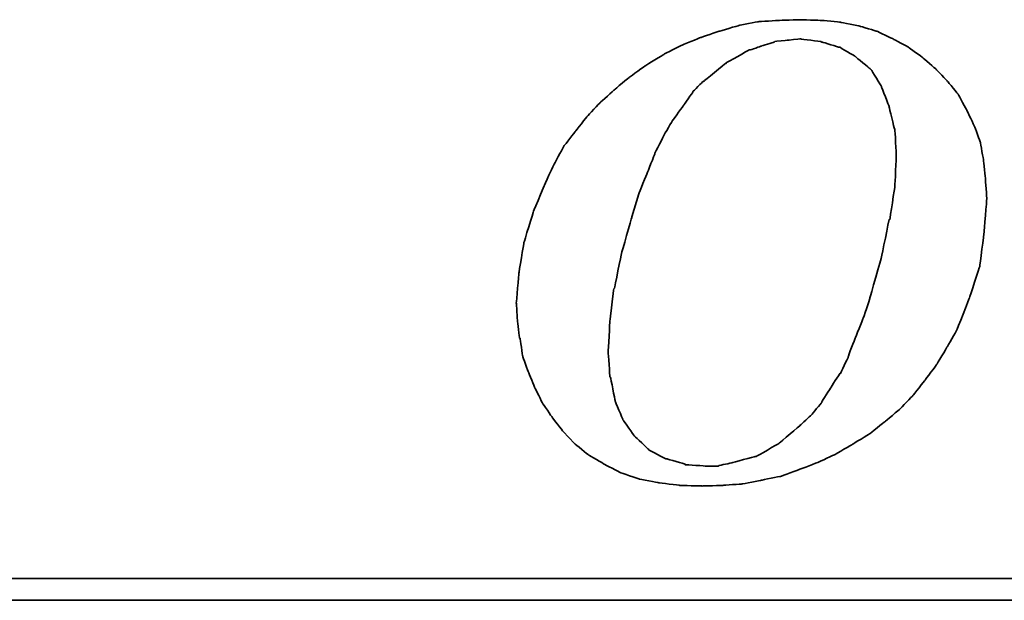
# Model space of a CAD drawing. Header units: millimetres. Extents: x 1204 to 1347, y 476 to 564.
# Tile 32 of 48: x 1324.82 to 1327.16, y 522.1 to 523.48. Entities that reach past the tile are written whole.
import ezdxf

# ---------------------------------------------------------------- set-up
doc = ezdxf.new("R2010")
doc.units = ezdxf.units.MM
doc.header["$LTSCALE"] = 0.1
doc.layers.add('DIM', color=4, linetype='CONTINUOUS')
doc.layers.add('layer 1', color=7, linetype='CONTINUOUS')

# ---------------------------------------------------------------- blocks, each defined once
blk = doc.blocks.new('TBI MOTION logo(完整正式版)')
at = {"layer": 'layer 1', "color": 22, "lineweight": 35}
for points, knots in [([(-11.34375, -6.98375), (-11.34375, -6.98375), (-10.91375, -7.43875), (-10.91375, -7.43875), (-10.91375, -7.43875), (-10.91375, -7.43875), (-10.38625, -7.87125), (-10.38625, -7.87125), (-10.38625, -7.87125), (-10.38625, -7.87125), (-9.81125, -8.20375), (-9.81125, -8.20375), (-9.81125, -8.20375), (-9.81125, -8.20375), (-9.21125, -8.51875), (-9.21125, -8.51875), (-9.21125, -8.51875), (-9.21125, -8.51875), (-8.51625, -8.75875), (-8.51625, -8.75875), (-8.51625, -8.75875), (-8.51625, -8.75875), (-7.77125, -8.90375), (-7.77125, -8.90375), (-7.77125, -8.90375), (-7.77125, -8.90375), (-6.97875, -8.99875), (-6.97875, -8.99875), (-6.97875, -8.99875), (-6.97875, -8.99875), (-6.14125, -9.02375), (-6.14125, -9.02375), (-6.14125, -9.02375), (-6.14125, -9.02375), (-5.37125, -8.99875), (-5.37125, -8.99875), (-5.37125, -8.99875), (-5.37125, -8.99875), (-4.65375, -8.94875), (-4.65375, -8.94875), (-4.65375, -8.94875), (-4.65375, -8.94875), (-3.93375, -8.80625), (-3.93375, -8.80625), (-3.93375, -8.80625), (-3.93375, -8.80625), (-3.21375, -8.66375), (-3.21375, -8.66375), (-3.21375, -8.66375), (-3.21375, -8.66375), (-2.49375, -8.39875), (-2.49375, -8.39875), (-2.49375, -8.39875), (-2.49375, -8.39875), (-1.79875, -8.13375), (-1.79875, -8.13375), (-1.79875, -8.13375), (-1.79875, -8.13375), (-1.17375, -7.84375), (-1.17375, -7.84375), (-1.17375, -7.84375), (-1.17375, -7.84375), (-0.52375, -7.46375), (-0.52375, -7.46375), (-0.52375, -7.46375), (-0.52375, -7.46375), (0.10124, -7.07875), (0.10124, -7.07875), (0.10124, -7.07875), (0.10124, -7.07875), (0.67625, -6.62375), (0.67625, -6.62375), (0.67625, -6.62375), (0.67625, -6.62375), (1.24874, -6.14375), (1.24874, -6.14375), (1.24874, -6.14375), (1.24874, -6.14375), (1.72874, -5.64125), (1.72874, -5.64125), (1.72874, -5.64125), (1.72874, -5.64125), (2.18624, -5.06375), (2.18624, -5.06375), (2.18624, -5.06375), (2.18624, -5.06375), (2.61625, -4.48874), (2.61625, -4.48874), (2.61625, -4.48874), (2.61625, -4.48874), (3.00125, -3.83874), (3.00125, -3.83874), (3.00125, -3.83874), (3.00125, -3.83874), (3.36124, -3.21374), (3.36124, -3.21374), (3.36124, -3.21374), (3.36124, -3.21374), (3.84374, -1.99125), (3.84374, -1.99125), (3.84374, -1.99125), (3.84374, -1.99125), (4.22625, -0.81875), (4.22625, -0.81875), (4.22625, -0.81875), (4.22625, -0.81875), (4.39125, 0.45624), (4.39125, 0.45624), (4.39125, 0.45624), (4.39125, 0.45624), (4.48874, 1.70124), (4.48874, 1.70124), (4.48874, 1.70124), (4.48874, 1.70124), (4.43874, 2.44625), (4.43874, 2.44625), (4.43874, 2.44625), (4.43874, 2.44625), (4.36874, 3.14125), (4.36874, 3.14125), (4.36874, 3.14125), (4.36874, 3.14125), (4.25125, 3.81125), (4.25125, 3.81125), (4.25125, 3.81125), (4.25125, 3.81125), (4.03124, 4.41125), (4.03124, 4.41125), (4.03124, 4.41125), (4.03124, 4.41125), (3.74374, 5.01125), (3.74374, 5.01125), (3.74374, 5.01125), (3.74374, 5.01125), (3.43124, 5.58875), (3.43124, 5.58875), (3.43124, 5.58875), (3.43124, 5.58875), (3.02625, 6.09125), (3.02625, 6.09125), (3.02625, 6.09125), (3.02625, 6.09125), (2.59374, 6.54875), (2.59374, 6.54875), (2.59374, 6.54875), (2.59374, 6.54875), (2.09124, 6.98125), (2.09124, 6.98125), (2.09124, 6.98125), (2.09124, 6.98125), (1.56124, 7.36625), (1.56124, 7.36625), (1.56124, 7.36625), (1.56124, 7.36625), (0.98624, 7.67625), (0.98624, 7.67625), (0.98624, 7.67625), (0.98624, 7.67625), (0.38624, 7.96375), (0.38624, 7.96375), (0.38624, 7.96375), (0.38624, 7.96375), (-0.25875, 8.15625), (-0.25875, 8.15625), (-0.25875, 8.15625), (-0.25875, 8.15625), (-0.98125, 8.30125), (-0.98125, 8.30125), (-0.98125, 8.30125), (-0.98125, 8.30125), (-1.70124, 8.37125), (-1.70124, 8.37125), (-1.70124, 8.37125), (-1.70124, 8.37125), (-2.49375, 8.39624), (-2.49375, 8.39624), (-2.49375, 8.39624), (-2.49375, 8.39624), (-3.28625, 8.37125), (-3.28625, 8.37125), (-3.28625, 8.37125), (-3.28625, 8.37125), (-4.05125, 8.32125), (-4.05125, 8.32125), (-4.05125, 8.32125), (-4.05125, 8.32125), (-4.77375, 8.18125), (-4.77375, 8.18125), (-4.77375, 8.18125), (-4.77375, 8.18125), (-5.51625, 7.96375), (-5.51625, 7.96375), (-5.51625, 7.96375), (-5.51625, 7.96375), (-6.21125, 7.72625), (-6.21125, 7.72625), (-6.21125, 7.72625), (-6.21125, 7.72625), (-6.92875, 7.43625), (-6.92875, 7.43625), (-6.92875, 7.43625), (-6.92875, 7.43625), (-7.57875, 7.10125), (-7.57875, 7.10125), (-7.57875, 7.10125), (-7.57875, 7.10125), (-8.24875, 6.69125), (-8.24875, 6.69125), (-8.24875, 6.69125), (-8.24875, 6.69125), (-8.84875, 6.26125), (-8.84875, 6.26125), (-8.84875, 6.26125), (-8.84875, 6.26125), (-9.42625, 5.78125), (-9.42625, 5.78125), (-9.42625, 5.78125), (-9.42625, 5.78125), (-9.95375, 5.30125), (-9.95375, 5.30125), (-9.95375, 5.30125), (-9.95375, 5.30125), (-10.43375, 4.79624), (-10.43375, 4.79624), (-10.43375, 4.79624), (-10.43375, 4.79624), (-10.88875, 4.22125), (-10.88875, 4.22125), (-10.88875, 4.22125), (-10.88875, 4.22125), (-11.29875, 3.69375), (-11.29875, 3.69375), (-11.29875, 3.69375), (-11.29875, 3.69375), (-11.63375, 3.09125), (-11.63375, 3.09125), (-11.63375, 3.09125), (-11.63375, 3.09125), (-11.91875, 2.49625), (-11.91875, 2.49625), (-11.91875, 2.49625), (-11.91875, 2.49625), (-12.44875, 1.24625), (-12.44875, 1.24625), (-12.44875, 1.24625), (-12.44875, 1.24625), (-12.80875, 0.06874), (-12.80875, 0.06874), (-12.80875, 0.06874), (-12.80875, 0.06874), (-12.99875, -1.07875), (-12.99875, -1.07875), (-12.99875, -1.07875), (-12.99875, -1.07875), (-13.09375, -2.18375), (-13.09375, -2.18375), (-13.09375, -2.18375), (-13.09375, -2.18375), (-13.04875, -2.85375), (-13.04875, -2.85375), (-13.04875, -2.85375), (-13.04875, -2.85375), (-12.97375, -3.50375), (-12.97375, -3.50375), (-12.97375, -3.50375), (-12.97375, -3.50375), (-12.95375, -3.50375), (-12.95375, -3.50375), (-12.95375, -3.50375), (-12.95375, -3.50375), (-12.85375, -4.17375), (-12.85375, -4.17375), (-12.85375, -4.17375), (-12.85375, -4.17375), (-12.63875, -4.77624), (-12.63875, -4.77624), (-12.63875, -4.77624), (-12.63875, -4.77624), (-12.39875, -5.35125), (-12.39875, -5.35125), (-12.39875, -5.35125), (-12.39875, -5.35125), (-12.11375, -5.92875), (-12.11375, -5.92875), (-12.11375, -5.92875), (-12.11375, -5.92875), (-11.75375, -6.45375), (-11.75375, -6.45375), (-11.75375, -6.45375), (-11.75375, -6.45375), (-11.34375, -6.98375), (-11.34375, -6.98375)], [0, 0, 0, 0, 0.01369863, 0.01369863, 0.01369863, 0.01369864, 0.02739726, 0.02739726, 0.02739726, 0.02739727, 0.04109589, 0.04109589, 0.04109589, 0.0410959, 0.05479452, 0.05479452, 0.05479452, 0.05479453, 0.06849315, 0.06849315, 0.06849315, 0.06849316, 0.08219178, 0.08219178, 0.08219178, 0.08219179, 0.09589041, 0.09589041, 0.09589041, 0.09589042, 0.10958904, 0.10958904, 0.10958904, 0.10958905, 0.12328767, 0.12328767, 0.12328767, 0.12328768, 0.1369863, 0.1369863, 0.1369863, 0.13698631, 0.15068493, 0.15068493, 0.15068493, 0.15068494, 0.16438356, 0.16438356, 0.16438356, 0.16438357, 0.17808219, 0.17808219, 0.17808219, 0.1780822, 0.19178082, 0.19178082, 0.19178082, 0.19178083, 0.20547945, 0.20547945, 0.20547945, 0.20547946, 0.21917808, 0.21917808, 0.21917808, 0.21917809, 0.23287671, 0.23287671, 0.23287671, 0.23287672, 0.24657534, 0.24657534, 0.24657534, 0.24657535, 0.26027397, 0.26027397, 0.26027397, 0.26027398, 0.2739726, 0.2739726, 0.2739726, 0.27397261, 0.28767123, 0.28767123, 0.28767123, 0.28767124, 0.30136986, 0.30136986, 0.30136986, 0.30136987, 0.31506849, 0.31506849, 0.31506849, 0.3150685, 0.32876712, 0.32876712, 0.32876712, 0.32876713, 0.34246575, 0.34246575, 0.34246575, 0.34246576, 0.35616438, 0.35616438, 0.35616438, 0.35616439, 0.36986301, 0.36986301, 0.36986301, 0.36986302, 0.38356164, 0.38356164, 0.38356164, 0.38356165, 0.39726027, 0.39726027, 0.39726027, 0.39726028, 0.4109589, 0.4109589, 0.4109589, 0.41095891, 0.42465753, 0.42465753, 0.42465753, 0.42465754, 0.43835616, 0.43835616, 0.43835616, 0.43835617, 0.45205479, 0.45205479, 0.45205479, 0.4520548, 0.46575342, 0.46575342, 0.46575342, 0.46575343, 0.47945205, 0.47945205, 0.47945205, 0.47945206, 0.49315068, 0.49315068, 0.49315068, 0.49315069, 0.50684932, 0.50684932, 0.50684932, 0.50684933, 0.52054795, 0.52054795, 0.52054795, 0.52054796, 0.53424658, 0.53424658, 0.53424658, 0.53424659, 0.54794521, 0.54794521, 0.54794521, 0.54794522, 0.56164384, 0.56164384, 0.56164384, 0.56164385, 0.57534247, 0.57534247, 0.57534247, 0.57534248, 0.5890411, 0.5890411, 0.5890411, 0.58904111, 0.60273973, 0.60273973, 0.60273973, 0.60273974, 0.61643836, 0.61643836, 0.61643836, 0.61643837, 0.63013699, 0.63013699, 0.63013699, 0.630137, 0.64383562, 0.64383562, 0.64383562, 0.64383563, 0.65753425, 0.65753425, 0.65753425, 0.65753426, 0.67123288, 0.67123288, 0.67123288, 0.67123289, 0.68493151, 0.68493151, 0.68493151, 0.68493152, 0.69863014, 0.69863014, 0.69863014, 0.69863015, 0.71232877, 0.71232877, 0.71232877, 0.71232878, 0.7260274, 0.7260274, 0.7260274, 0.72602741, 0.73972603, 0.73972603, 0.73972603, 0.73972604, 0.75342466, 0.75342466, 0.75342466, 0.75342467, 0.76712329, 0.76712329, 0.76712329, 0.7671233, 0.78082192, 0.78082192, 0.78082192, 0.78082193, 0.79452055, 0.79452055, 0.79452055, 0.79452056, 0.80821918, 0.80821918, 0.80821918, 0.80821919, 0.82191781, 0.82191781, 0.82191781, 0.82191782, 0.83561644, 0.83561644, 0.83561644, 0.83561645, 0.84931507, 0.84931507, 0.84931507, 0.84931508, 0.8630137, 0.8630137, 0.8630137, 0.86301371, 0.87671233, 0.87671233, 0.87671233, 0.87671234, 0.89041096, 0.89041096, 0.89041096, 0.89041097, 0.90410959, 0.90410959, 0.90410959, 0.9041096, 0.91780822, 0.91780822, 0.91780822, 0.91780823, 0.93150685, 0.93150685, 0.93150685, 0.93150686, 0.94520548, 0.94520548, 0.94520548, 0.94520549, 0.95890411, 0.95890411, 0.95890411, 0.95890412, 0.97260274, 0.97260274, 0.97260274, 0.97260275, 0.98630137, 0.98630137, 0.98630137, 0.98630138, 1, 1, 1, 1]), ([(-8.77875, 1.03124), (-8.77875, 1.03124), (-8.51625, 1.89625), (-8.51625, 1.89625), (-8.51625, 1.89625), (-8.51625, 1.89625), (-8.20375, 2.66375), (-8.20375, 2.66375), (-8.20375, 2.66375), (-8.20375, 2.66375), (-7.91625, 3.38125), (-7.91625, 3.38125), (-7.91625, 3.38125), (-7.91625, 3.38125), (-7.91625, 3.40624), (-7.91625, 3.40624), (-7.91625, 3.40624), (-7.91625, 3.40624), (-7.57875, 4.07624), (-7.57875, 4.07624), (-7.57875, 4.07624), (-7.57875, 4.07624), (-7.24375, 4.65125), (-7.24375, 4.65125), (-7.24375, 4.65125), (-7.24375, 4.65125), (-7.21875, 4.65125), (-7.21875, 4.65125), (-7.21875, 4.65125), (-7.21875, 4.65125), (-7.21875, 4.67624), (-7.21875, 4.67624), (-7.21875, 4.67624), (-7.21875, 4.67624), (-6.83625, 5.20375), (-6.83625, 5.20375), (-6.83625, 5.20375), (-6.83625, 5.20375), (-6.49875, 5.68625), (-6.49875, 5.68625), (-6.49875, 5.68625), (-6.49875, 5.68625), (-6.49875, 5.70625), (-6.49875, 5.70625), (-6.49875, 5.70625), (-6.49875, 5.70625), (-6.11625, 6.09125), (-6.11625, 6.09125), (-6.11625, 6.09125), (-6.11625, 6.09125), (-6.09125, 6.09125), (-6.09125, 6.09125), (-6.09125, 6.09125), (-6.09125, 6.09125), (-5.27375, 6.76625), (-5.27375, 6.76625), (-5.27375, 6.76625), (-5.27375, 6.76625), (-5.24875, 6.76625), (-5.24875, 6.76625), (-5.24875, 6.76625), (-5.24875, 6.76625), (-5.24875, 6.78625), (-5.24875, 6.78625), (-5.24875, 6.78625), (-5.24875, 6.78625), (-4.38875, 7.26624), (-4.38875, 7.26624), (-4.38875, 7.26624), (-4.38875, 7.26624), (-4.36125, 7.26624), (-4.36125, 7.26624), (-4.36125, 7.26624), (-4.36125, 7.26624), (-3.93375, 7.41125), (-3.93375, 7.41125), (-3.93375, 7.41125), (-3.93375, 7.41125), (-3.47375, 7.55625), (-3.47375, 7.55625), (-3.47375, 7.55625), (-3.47375, 7.55625), (-3.45375, 7.55625), (-3.45375, 7.55625), (-3.45375, 7.55625), (-3.45375, 7.55625), (-3.42875, 7.58124), (-3.42875, 7.58124), (-3.42875, 7.58124), (-3.42875, 7.58124), (-2.97375, 7.62625), (-2.97375, 7.62625), (-2.97375, 7.62625), (-2.97375, 7.62625), (-2.49375, 7.67625), (-2.49375, 7.67625), (-2.49375, 7.67625), (-2.49375, 7.67625), (-2.46875, 7.67625), (-2.46875, 7.67625), (-2.46875, 7.67625), (-2.46875, 7.67625), (-1.70124, 7.58124), (-1.70124, 7.58124), (-1.70124, 7.58124), (-1.70124, 7.58124), (-1.67875, 7.55625), (-1.67875, 7.55625), (-1.67875, 7.55625), (-1.67875, 7.55625), (-1.65375, 7.55625), (-1.65375, 7.55625), (-1.65375, 7.55625), (-1.65375, 7.55625), (-1.03125, 7.36625), (-1.03125, 7.36625), (-1.03125, 7.36625), (-1.03125, 7.36625), (-1.00625, 7.36625), (-1.00625, 7.36625), (-1.00625, 7.36625), (-1.00625, 7.36625), (-0.43124, 7.02624), (-0.43124, 7.02624), (-0.43124, 7.02624), (-0.43124, 7.02624), (-0.40625, 7.00624), (-0.40625, 7.00624), (-0.40625, 7.00624), (-0.40625, 7.00624), (0.12124, 6.57124), (0.12124, 6.57124), (0.12124, 6.57124), (0.12124, 6.57124), (0.14624, 6.54875), (0.14624, 6.54875), (0.14624, 6.54875), (0.14624, 6.54875), (0.17124, 6.52375), (0.17124, 6.52375), (0.17124, 6.52375), (0.17124, 6.52375), (0.55625, 5.89875), (0.55625, 5.89875), (0.55625, 5.89875), (0.55625, 5.89875), (0.55625, 5.87625), (0.55625, 5.87625), (0.55625, 5.87625), (0.55625, 5.87625), (0.84124, 5.15625), (0.84124, 5.15625), (0.84124, 5.15625), (0.84124, 5.15625), (0.84124, 5.13125), (0.84124, 5.13125), (0.84124, 5.13125), (0.84124, 5.13125), (1.03624, 4.31875), (1.03624, 4.31875), (1.03624, 4.31875), (1.03624, 4.31875), (1.05624, 4.31875), (1.05624, 4.31875), (1.05624, 4.31875), (1.05624, 4.31875), (1.05624, 4.29125), (1.05624, 4.29125), (1.05624, 4.29125), (1.05624, 4.29125), (1.10625, 3.33125), (1.10625, 3.33125), (1.10625, 3.33125), (1.10625, 3.33125), (1.10625, 3.30875), (1.10625, 3.30875), (1.10625, 3.30875), (1.10625, 3.30875), (1.05624, 2.20624), (1.05624, 2.20624), (1.05624, 2.20624), (1.05624, 2.20624), (1.05624, 2.18124), (1.05624, 2.18124), (1.05624, 2.18124), (1.05624, 2.18124), (0.86624, 0.93624), (0.86624, 0.93624), (0.86624, 0.93624), (0.86624, 0.93624), (0.84124, 0.93624), (0.84124, 0.93624), (0.84124, 0.93624), (0.84124, 0.93624), (0.55625, -0.45874), (0.55625, -0.45874), (0.55625, -0.45874), (0.55625, -0.45874), (0.12124, -1.99125), (0.12124, -1.99125), (0.12124, -1.99125), (0.12124, -1.99125), (0.12124, -2.01874), (0.12124, -2.01874), (0.12124, -2.01874), (0.12124, -2.01874), (-0.13874, -2.78375), (-0.13874, -2.78375), (-0.13874, -2.78375), (-0.13874, -2.78375), (-0.43124, -3.50375), (-0.43124, -3.50375), (-0.43124, -3.50375), (-0.43124, -3.50375), (-0.69375, -4.19875), (-0.69375, -4.19875), (-0.69375, -4.19875), (-0.69375, -4.19875), (-0.69375, -4.22375), (-0.69375, -4.22375), (-0.69375, -4.22375), (-0.69375, -4.22375), (-0.98125, -4.82374), (-0.98125, -4.82374), (-0.98125, -4.82374), (-0.98125, -4.82374), (-1.00625, -4.82374), (-1.00625, -4.82374), (-1.00625, -4.82374), (-1.00625, -4.82374), (-1.33875, -5.35125), (-1.33875, -5.35125), (-1.33875, -5.35125), (-1.33875, -5.35125), (-1.67875, -5.87875), (-1.67875, -5.87875), (-1.67875, -5.87875), (-1.67875, -5.87875), (-1.67875, -5.90375), (-1.67875, -5.90375), (-1.67875, -5.90375), (-1.67875, -5.90375), (-2.05875, -6.35875), (-2.05875, -6.35875), (-2.05875, -6.35875), (-2.05875, -6.35875), (-2.08375, -6.38375), (-2.08375, -6.38375), (-2.08375, -6.38375), (-2.08375, -6.38375), (-2.46875, -6.74375), (-2.46875, -6.74375), (-2.46875, -6.74375), (-2.46875, -6.74375), (-3.25875, -7.41625), (-3.25875, -7.41625), (-3.25875, -7.41625), (-3.25875, -7.41625), (-3.28625, -7.43875), (-3.28625, -7.43875), (-3.28625, -7.43875), (-3.28625, -7.43875), (-4.12375, -7.91875), (-4.12375, -7.91875), (-4.12375, -7.91875), (-4.12375, -7.91875), (-4.14875, -7.91875), (-4.14875, -7.91875), (-4.14875, -7.91875), (-4.14875, -7.91875), (-4.17125, -7.91875), (-4.17125, -7.91875), (-4.17125, -7.91875), (-4.17125, -7.91875), (-5.03375, -8.15875), (-5.03375, -8.15875), (-5.03375, -8.15875), (-5.03375, -8.15875), (-5.51625, -8.25625), (-5.51625, -8.25625), (-5.51625, -8.25625), (-5.51625, -8.25625), (-5.54125, -8.27875), (-5.54125, -8.27875), (-5.54125, -8.27875), (-5.54125, -8.27875), (-5.56375, -8.27875), (-5.56375, -8.27875), (-5.56375, -8.27875), (-5.56375, -8.27875), (-5.99625, -8.27875), (-5.99625, -8.27875), (-5.99625, -8.27875), (-5.99625, -8.27875), (-6.76375, -8.23125), (-6.76375, -8.23125), (-6.76375, -8.23125), (-6.76375, -8.23125), (-6.78875, -8.23125), (-6.78875, -8.23125), (-6.78875, -8.23125), (-6.78875, -8.23125), (-6.78875, -8.20375), (-6.78875, -8.20375), (-6.78875, -8.20375), (-6.78875, -8.20375), (-7.45875, -8.01375), (-7.45875, -8.01375), (-7.45875, -8.01375), (-7.45875, -8.01375), (-7.48375, -8.01375), (-7.48375, -8.01375), (-7.48375, -8.01375), (-7.48375, -8.01375), (-7.50875, -8.01375), (-7.50875, -8.01375), (-7.50875, -8.01375), (-7.50875, -8.01375), (-8.13125, -7.67875), (-8.13125, -7.67875), (-8.13125, -7.67875), (-8.13125, -7.67875), (-8.15625, -7.65375), (-8.15625, -7.65375), (-8.15625, -7.65375), (-8.15625, -7.65375), (-8.65875, -7.17375), (-8.65875, -7.17375), (-8.65875, -7.17375), (-8.65875, -7.17375), (-8.68375, -7.14875), (-8.68375, -7.14875), (-8.68375, -7.14875), (-8.68375, -7.14875), (-9.08875, -6.57375), (-9.08875, -6.57375), (-9.08875, -6.57375), (-9.08875, -6.57375), (-9.11375, -6.54875), (-9.11375, -6.54875), (-9.11375, -6.54875), (-9.11375, -6.54875), (-9.11375, -6.52875), (-9.11375, -6.52875), (-9.11375, -6.52875), (-9.11375, -6.52875), (-9.40375, -5.85375), (-9.40375, -5.85375), (-9.40375, -5.85375), (-9.40375, -5.85375), (-9.40375, -5.82875), (-9.40375, -5.82875), (-9.40375, -5.82875), (-9.40375, -5.82875), (-9.56875, -4.96875), (-9.56875, -4.96875), (-9.56875, -4.96875), (-9.56875, -4.96875), (-9.59375, -4.94375), (-9.59375, -4.94375), (-9.59375, -4.94375), (-9.59375, -4.94375), (-9.66375, -4.03375), (-9.66375, -4.03375), (-9.66375, -4.03375), (-9.66375, -4.03375), (-9.66375, -4.00875), (-9.66375, -4.00875), (-9.66375, -4.00875), (-9.66375, -4.00875), (-9.59375, -2.85375), (-9.59375, -2.85375), (-9.59375, -2.85375), (-9.59375, -2.85375), (-9.45125, -1.65875), (-9.45125, -1.65875), (-9.45125, -1.65875), (-9.45125, -1.65875), (-9.42625, -1.63375), (-9.42625, -1.63375), (-9.42625, -1.63375), (-9.42625, -1.63375), (-9.16125, -0.33875), (-9.16125, -0.33875), (-9.16125, -0.33875), (-9.16125, -0.33875), (-8.77875, 1.00624), (-8.77875, 1.00624), (-8.77875, 1.00624), (-8.77875, 1.00624), (-8.77875, 1.03124), (-8.77875, 1.03124)], [0, 0, 0, 0, 0.01020408, 0.01020408, 0.01020408, 0.01020409, 0.02040816, 0.02040816, 0.02040816, 0.02040817, 0.03061224, 0.03061224, 0.03061224, 0.03061225, 0.04081633, 0.04081633, 0.04081633, 0.04081634, 0.05102041, 0.05102041, 0.05102041, 0.05102042, 0.06122449, 0.06122449, 0.06122449, 0.0612245, 0.07142857, 0.07142857, 0.07142857, 0.07142858, 0.08163265, 0.08163265, 0.08163265, 0.08163266, 0.09183673, 0.09183673, 0.09183673, 0.09183674, 0.10204082, 0.10204082, 0.10204082, 0.10204083, 0.1122449, 0.1122449, 0.1122449, 0.11224491, 0.12244898, 0.12244898, 0.12244898, 0.12244899, 0.13265306, 0.13265306, 0.13265306, 0.13265307, 0.14285714, 0.14285714, 0.14285714, 0.14285715, 0.15306122, 0.15306122, 0.15306122, 0.15306123, 0.16326531, 0.16326531, 0.16326531, 0.16326532, 0.17346939, 0.17346939, 0.17346939, 0.1734694, 0.18367347, 0.18367347, 0.18367347, 0.18367348, 0.19387755, 0.19387755, 0.19387755, 0.19387756, 0.20408163, 0.20408163, 0.20408163, 0.20408164, 0.21428571, 0.21428571, 0.21428571, 0.21428572, 0.2244898, 0.2244898, 0.2244898, 0.22448981, 0.23469388, 0.23469388, 0.23469388, 0.23469389, 0.24489796, 0.24489796, 0.24489796, 0.24489797, 0.25510204, 0.25510204, 0.25510204, 0.25510205, 0.26530612, 0.26530612, 0.26530612, 0.26530613, 0.2755102, 0.2755102, 0.2755102, 0.27551021, 0.28571429, 0.28571429, 0.28571429, 0.2857143, 0.29591837, 0.29591837, 0.29591837, 0.29591838, 0.30612245, 0.30612245, 0.30612245, 0.30612246, 0.31632653, 0.31632653, 0.31632653, 0.31632654, 0.32653061, 0.32653061, 0.32653061, 0.32653062, 0.33673469, 0.33673469, 0.33673469, 0.3367347, 0.34693878, 0.34693878, 0.34693878, 0.34693879, 0.35714286, 0.35714286, 0.35714286, 0.35714287, 0.36734694, 0.36734694, 0.36734694, 0.36734695, 0.37755102, 0.37755102, 0.37755102, 0.37755103, 0.3877551, 0.3877551, 0.3877551, 0.38775511, 0.39795918, 0.39795918, 0.39795918, 0.39795919, 0.40816327, 0.40816327, 0.40816327, 0.40816328, 0.41836735, 0.41836735, 0.41836735, 0.41836736, 0.42857143, 0.42857143, 0.42857143, 0.42857144, 0.43877551, 0.43877551, 0.43877551, 0.43877552, 0.44897959, 0.44897959, 0.44897959, 0.4489796, 0.45918367, 0.45918367, 0.45918367, 0.45918368, 0.46938776, 0.46938776, 0.46938776, 0.46938777, 0.47959184, 0.47959184, 0.47959184, 0.47959185, 0.48979592, 0.48979592, 0.48979592, 0.48979593, 0.5, 0.5, 0.5, 0.50000001, 0.51020408, 0.51020408, 0.51020408, 0.51020409, 0.52040816, 0.52040816, 0.52040816, 0.52040817, 0.53061224, 0.53061224, 0.53061224, 0.53061225, 0.54081633, 0.54081633, 0.54081633, 0.54081634, 0.55102041, 0.55102041, 0.55102041, 0.55102042, 0.56122449, 0.56122449, 0.56122449, 0.5612245, 0.57142857, 0.57142857, 0.57142857, 0.57142858, 0.58163265, 0.58163265, 0.58163265, 0.58163266, 0.59183673, 0.59183673, 0.59183673, 0.59183674, 0.60204082, 0.60204082, 0.60204082, 0.60204083, 0.6122449, 0.6122449, 0.6122449, 0.61224491, 0.62244898, 0.62244898, 0.62244898, 0.62244899, 0.63265306, 0.63265306, 0.63265306, 0.63265307, 0.64285714, 0.64285714, 0.64285714, 0.64285715, 0.65306122, 0.65306122, 0.65306122, 0.65306123, 0.66326531, 0.66326531, 0.66326531, 0.66326532, 0.67346939, 0.67346939, 0.67346939, 0.6734694, 0.68367347, 0.68367347, 0.68367347, 0.68367348, 0.69387755, 0.69387755, 0.69387755, 0.69387756, 0.70408163, 0.70408163, 0.70408163, 0.70408164, 0.71428571, 0.71428571, 0.71428571, 0.71428572, 0.7244898, 0.7244898, 0.7244898, 0.72448981, 0.73469388, 0.73469388, 0.73469388, 0.73469389, 0.74489796, 0.74489796, 0.74489796, 0.74489797, 0.75510204, 0.75510204, 0.75510204, 0.75510205, 0.76530612, 0.76530612, 0.76530612, 0.76530613, 0.7755102, 0.7755102, 0.7755102, 0.77551021, 0.78571429, 0.78571429, 0.78571429, 0.7857143, 0.79591837, 0.79591837, 0.79591837, 0.79591838, 0.80612245, 0.80612245, 0.80612245, 0.80612246, 0.81632653, 0.81632653, 0.81632653, 0.81632654, 0.82653061, 0.82653061, 0.82653061, 0.82653062, 0.83673469, 0.83673469, 0.83673469, 0.8367347, 0.84693878, 0.84693878, 0.84693878, 0.84693879, 0.85714286, 0.85714286, 0.85714286, 0.85714287, 0.86734694, 0.86734694, 0.86734694, 0.86734695, 0.87755102, 0.87755102, 0.87755102, 0.87755103, 0.8877551, 0.8877551, 0.8877551, 0.88775511, 0.89795918, 0.89795918, 0.89795918, 0.89795919, 0.90816327, 0.90816327, 0.90816327, 0.90816328, 0.91836735, 0.91836735, 0.91836735, 0.91836736, 0.92857143, 0.92857143, 0.92857143, 0.92857144, 0.93877551, 0.93877551, 0.93877551, 0.93877552, 0.94897959, 0.94897959, 0.94897959, 0.9489796, 0.95918367, 0.95918367, 0.95918367, 0.95918368, 0.96938776, 0.96938776, 0.96938776, 0.96938777, 0.97959184, 0.97959184, 0.97959184, 0.97959185, 0.98979592, 0.98979592, 0.98979592, 0.98979593, 1, 1, 1, 1]), ([(75.90875, -9.47875), (75.90875, -9.47875), (75.90875, -12.28625), (75.90875, -12.28625), (75.90875, -12.28625), (75.90875, -12.28625), (75.90875, -12.47875), (75.90875, -12.47875), (75.90875, -12.47875), (75.90875, -12.47875), (75.71625, -12.47875), (75.71625, -12.47875), (75.71625, -12.47875), (75.71625, -12.47875), (-88.32875, -12.47875), (-88.32875, -12.47875), (-88.32875, -12.47875), (-88.32875, -12.47875), (-88.32875, -13.29375), (-88.32875, -13.29375), (-88.32875, -13.29375), (-88.32875, -13.29375), (82.89125, -13.29375), (82.89125, -13.29375), (82.89125, -13.29375), (82.89125, -13.29375), (75.90875, -9.47875), (75.90875, -9.47875)], [0, 0, 0, 0, 0.14285714, 0.14285714, 0.14285714, 0.14285715, 0.28571429, 0.28571429, 0.28571429, 0.2857143, 0.42857143, 0.42857143, 0.42857143, 0.42857144, 0.57142857, 0.57142857, 0.57142857, 0.57142858, 0.71428571, 0.71428571, 0.71428571, 0.71428572, 0.85714286, 0.85714286, 0.85714286, 0.85714287, 1, 1, 1, 1])]:
    blk.add_open_spline(points, degree=3, knots=knots, dxfattribs=at)

msp = doc.modelspace()

# ---------------------------------------------------------------- block references
at = {"layer": 'DIM', "color": 7, "xscale": 0.0637501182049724, "yscale": 0.0637501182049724, "zscale": 0.0637501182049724}
msp.add_blockref('TBI MOTION logo(完整正式版)', (1326.8359, 522.9443), dxfattribs=at)

doc.saveas('drawing.dxf')
